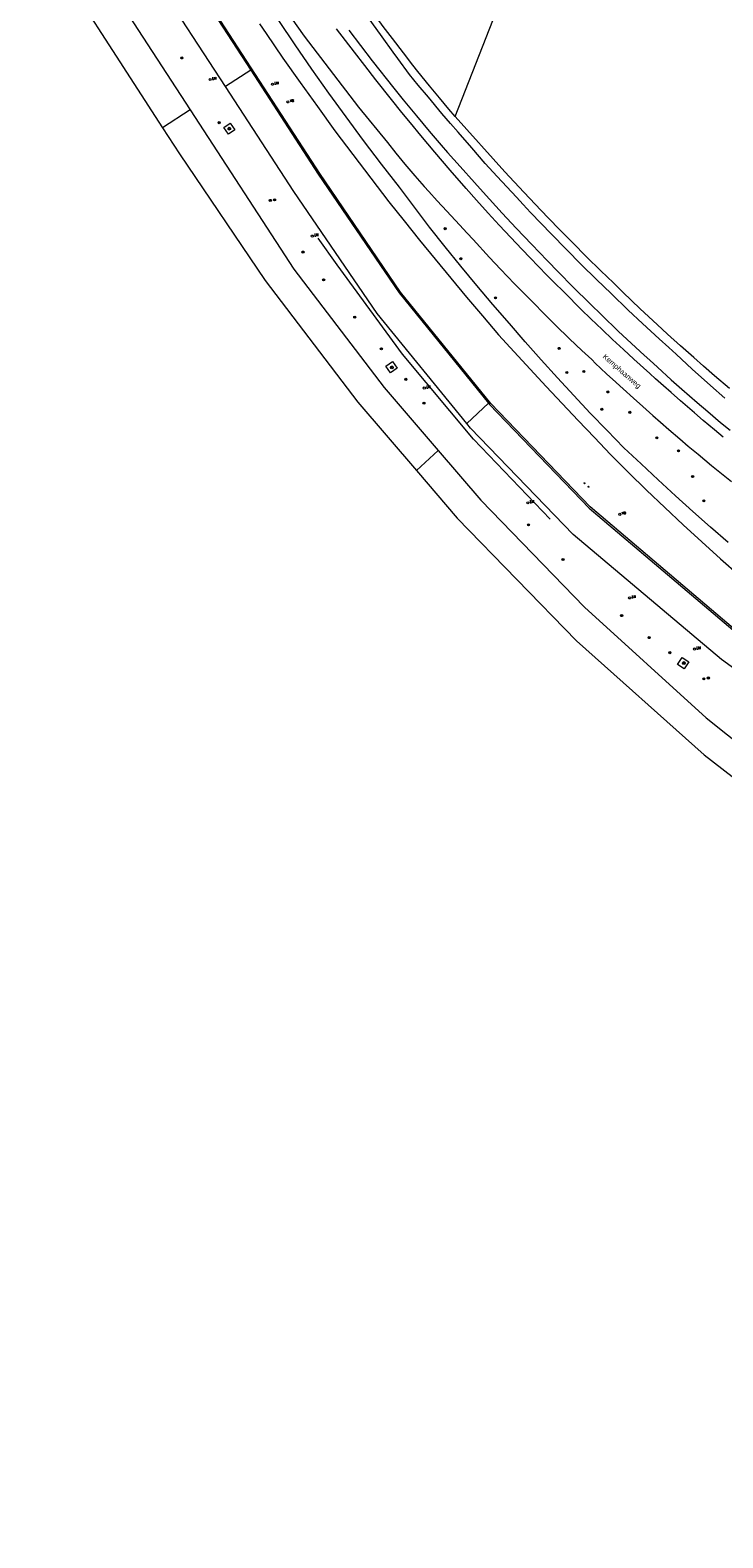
# Model space of a CAD drawing. Header units: metres. Extents: x 138165 to 154469, y 480134 to 494189.
# Tile 99 of 256: x 146932 to 147099, y 482893 to 483256. Entities that reach past the tile are written whole.
import ezdxf

# ---------------------------------------------------------------- set-up
doc = ezdxf.new("R2010")
doc.units = ezdxf.units.M
doc.header["$LTSCALE"] = 0.001
doc.header["$MEASUREMENT"] = 0
for name, color, linetype, lineweight in [('TOP-L-topo objecten punt', 7, 'Continuous', 0), ('TOP-L-topo objecten vlak', 7, 'Continuous', 0), ('TOP-L-verharding vangrail', 7, 'Continuous', 0), ('TOP-T-topo huisnummering naamgeving', 7, 'Continuous', 0)]:
    doc.layers.add(name, color=color, linetype=linetype, lineweight=lineweight)
doc.styles.add('Style-INTL_ISO', font='INTL_ISO.shx')
doc.styles.add('Style-STANDARD', font='STANDARD.shx')

# ---------------------------------------------------------------- blocks, each defined once
blk = doc.blocks.new('24')
at = {"layer": 'TOP-L-topo objecten punt', "color": 7, "linetype": 'Continuous', "lineweight": 0}
for radius in [0.025, 0.0182, 0.0115, 0.005]:
    blk.add_circle((0, 0), radius, dxfattribs=at)
blk = doc.blocks.new('39')
at = {"layer": 'TOP-L-topo objecten punt', "color": 7, "linetype": 'Continuous', "lineweight": 0}
for p, q in [((0.0175, 0.0175), (-0.0175, 0.0175)), ((-0.0175, 0.0175), (-0.0175, -0.0175)), ((0.0175, 0.0175), (0.0175, -0.0175)), ((0.0175, -0.0175), (-0.0175, -0.0175))]:
    blk.add_line(p, q, dxfattribs=at)
blk.add_circle((0, 0), 0.0332, dxfattribs=at)
blk = doc.blocks.new('16')
at = {"layer": 'TOP-L-topo objecten punt', "color": 7, "linetype": 'Continuous', "lineweight": 0}
blk.add_circle((0, 0), 0.025, dxfattribs=at)
at = {"layer": 'TOP-L-topo objecten punt', "color": 7, "linetype": 'Continuous', "lineweight": 0, "style": 'Style-STANDARD'}
blk.add_text('LM', height=0.06, dxfattribs=at).set_placement((0.0483, 0))
blk = doc.blocks.new('10')
at = {"layer": 'TOP-L-topo objecten punt', "linetype": 'Continuous', "lineweight": 0}
blk.add_circle((0, 0), 0.0125, dxfattribs=at)
blk = doc.blocks.new('14')
at = {"layer": 'TOP-L-topo objecten punt', "color": 7, "linetype": 'Continuous', "lineweight": 0}
blk.add_circle((0, 0), 0.025, dxfattribs=at)
at = {"layer": 'TOP-L-topo objecten punt', "color": 7, "linetype": 'Continuous', "lineweight": 0, "style": 'Style-STANDARD'}
blk.add_text('VB', height=0.06, dxfattribs=at).set_placement((0.0483, 0))

msp = doc.modelspace()

# ---------------------------------------------------------------- linework, layer by layer
at = {"layer": 'TOP-L-topo objecten vlak', "flags": 128}
for points in [[(147034.71, 483235.09), (147033.17, 483236.91), (147030.92, 483239.6), (147028.52, 483242.54), (147025.76, 483245.98), (147024.54, 483247.52), (147022.27, 483250.42), (147019.64, 483253.87), (147017.43, 483256.81), (147014.88, 483260.27), (147012.36, 483263.78), (147010.38, 483266.58), (147008.86, 483268.76), (147006.67, 483271.96), (147003.98, 483275.99), (147001.85, 483279.24), (147000, 483282.13), (146998.74, 483284.12), (146985.73, 483304.13), (146983.36, 483307.72), (147003.5, 483313.16)], [(146939.02, 483285.84), (146970.95, 483236.76)], [(146932.45, 483281.75), (146964.31, 483232.42)], [(147034.71, 483235.09), (147052.13, 483279.59)], [(147736.9, 482803.68), (147736.99, 482804.09), (147733.52, 482805.03), (147732.42, 482805.41), (147731.34, 482805.83), (147730.27, 482806.28), (147709.44, 482816.02), (147637.34, 482849.37), (147565.04, 482882.27), (147492.53, 482914.72), (147396.05, 482957.37), (147281.44, 483007.37), (147245.63, 483023.52), (147210.58, 483041.27), (147176.37, 483060.58), (147138.18, 483084.91), (147101.74, 483111.78), (147067.23, 483141.09), (147043.29, 483165.99), (147021.54, 483192.82), (147002.13, 483221.38), (146968.93, 483272.62)], [(146968.61, 483272.41), (146985.54, 483246.27)], [(146986.28, 483271.64), (146998.36, 483254.5), (147011.46, 483237.37), (147018.41, 483228.82), (147020.45, 483226.3), (147022.65, 483223.66), (147025.03, 483220.86), (147027.3, 483218.26), (147028.36, 483217.06), (147030.38, 483214.82), (147032.71, 483212.28), (147035.8, 483209.01), (147037.61, 483207.01), (147039.02, 483205.47), (147043, 483201.17), (147045.67, 483198.34), (147049.04, 483194.82), (147051.26, 483192.54), (147053.4, 483190.36), (147056.21, 483187.54), (147058.91, 483184.85), (147062.26, 483181.59), (147065.18, 483178.78), (147067.65, 483176.58), (147068.53, 483175.61), (147069.71, 483174.5), (147071.26, 483173.06), (147072.58, 483171.84), (147075.12, 483169.51), (147077.61, 483167.26), (147079.89, 483165.22), (147082.3, 483163.09), (147084.13, 483161.48), (147086.15, 483159.73), (147088.76, 483157.5), (147090.82, 483155.74), (147093.21, 483153.74), (147096.42, 483151.08), (147101.2, 483147.19)], [(146979.48, 483242.32), (146962.38, 483268.59)], [(147100.42, 483132.46), (147096.16, 483136.19), (147091.94, 483139.95), (147087.75, 483143.74), (147083.59, 483147.56), (147079.45, 483151.42), (147075.35, 483155.31), (147071.28, 483159.46), (147067.24, 483163.66), (147063.26, 483167.9), (147059.32, 483172.18), (147055.42, 483176.51), (147051.57, 483180.87), (147047.77, 483185.28), (147043.82, 483189.82), (147039.92, 483194.42), (147036.08, 483199.06), (147032.3, 483203.75), (147028.58, 483208.48), (147024.91, 483213.26), (147021.3, 483218.08), (147016.96, 483223.67), (147012.67, 483229.31), (147008.46, 483235), (147004.31, 483240.74), (147000.23, 483246.52), (146996.21, 483252.36), (146992.27, 483258.24)], [(147099.64, 483167.25), (147096.21, 483170.28), (147091.79, 483174.27), (147087.93, 483177.85), (147086.16, 483179.44), (147083.82, 483181.57), (147079.82, 483185.25), (147076.39, 483188.47), (147072.24, 483192.44), (147068.7, 483195.88), (147065.05, 483199.49), (147057.9, 483206.76), (147052.86, 483212.02), (147051.09, 483213.91), (147049.46, 483215.66), (147044.84, 483220.69), (147041.92, 483223.76), (147038.72, 483227.54), (147035.42, 483231.34), (147033.58, 483233.47), (147031.55, 483235.86), (147028.3, 483239.74), (147025.85, 483242.69), (147023.77, 483245.25), (147020.91, 483249.11), (147019.82, 483250.61), (147017.12, 483254.31), (147013.63, 483259.17)], [(146987.65, 483257.42), (146989.24, 483255.08), (146993.29, 483249.17), (146997.4, 483243.31), (147001.57, 483237.49), (147005.79, 483231.7), (147010.07, 483225.96), (147014.4, 483220.26), (147018.78, 483214.6), (147022.47, 483209.95), (147026.18, 483205.33), (147029.92, 483200.72), (147033.68, 483196.15), (147037.48, 483191.59), (147041.3, 483187.06), (147045.15, 483182.54), (147048.96, 483178.39), (147052.79, 483174.25), (147056.63, 483170.11), (147060.48, 483165.99), (147064.35, 483161.88), (147068.22, 483157.78), (147072.11, 483153.69), (147076.42, 483149.39), (147080.76, 483145.13), (147085.16, 483140.92), (147089.59, 483136.76), (147094.07, 483132.64), (147098.58, 483128.56), (147103.14, 483124.53)], [(147099.23, 483157.89), (147097.13, 483159.64), (147094.43, 483161.92), (147092.34, 483163.71), (147088.99, 483166.6), (147086.7, 483168.6), (147084.84, 483170.25), (147082.97, 483171.92), (147081.56, 483173.18), (147077.74, 483176.66), (147075.24, 483178.97), (147072.61, 483181.43), (147070.11, 483183.8), (147067.41, 483186.4), (147065.08, 483188.65), (147061, 483192.68), (147058.38, 483195.31), (147056.89, 483196.83), (147054.71, 483199.07), (147052.86, 483200.98), (147050.77, 483203.16), (147048.09, 483206), (147045.33, 483208.96), (147042.69, 483211.83), (147039.84, 483214.98), (147037.34, 483217.81), (147033.56, 483222.15), (147029.86, 483226.49), (147026.43, 483230.58), (147023.97, 483233.56), (147021.91, 483236.07), (147019.37, 483239.22), (147015.62, 483243.95), (147012.95, 483247.37), (147010.48, 483250.58), (147008.34, 483253.39), (147006.2, 483256.24)], [(147009.16, 483255.93), (147011.95, 483252.22), (147014.76, 483248.55), (147019.98, 483241.92), (147022.24, 483239.13), (147025.44, 483235.24), (147028.48, 483231.61), (147031.37, 483228.23), (147032.89, 483226.48), (147035.92, 483223.04), (147039.38, 483219.19), (147041.47, 483216.9), (147042.98, 483215.22), (147046.06, 483211.84), (147049.42, 483208.21), (147053.14, 483204.25), (147056.85, 483200.39), (147059.59, 483197.58), (147063.03, 483194.11), (147067.22, 483189.96), (147070, 483187.26), (147073.99, 483183.44), (147078.17, 483179.51), (147080.24, 483177.6), (147081.55, 483176.4), (147083.43, 483174.7), (147086.74, 483171.71), (147089.29, 483169.46), (147092.96, 483166.25), (147095.52, 483164.05), (147098.61, 483161.43), (147100.87, 483159.53)], [(146985.54, 483246.27), (146979.48, 483242.32)], [(146985.54, 483246.27), (147001.76, 483221.25), (147021.21, 483192.64), (147042.77, 483166.02)], [(147037.55, 483161.15), (147015.97, 483187.67), (146995.92, 483217.07), (146979.48, 483242.32)], [(146970.95, 483236.76), (146964.31, 483232.42)], [(146970.95, 483236.76), (146995.93, 483198.38), (147017.6, 483169.85), (147030.61, 483154.68)], [(146981.71, 483231.94), (146980.16, 483230.84), (146979.04, 483232.43), (146980.59, 483233.53), (146981.71, 483231.94)], [(147100.71, 483169.56), (147097.17, 483172.63), (147094.49, 483174.97), (147092.15, 483177.04), (147088.97, 483179.9), (147085.86, 483182.72), (147083.33, 483185.05), (147079.28, 483188.82), (147075.08, 483192.8), (147072.79, 483195.01), (147069.78, 483197.94), (147066.35, 483201.33), (147062.93, 483204.75), (147059.88, 483207.85), (147057.16, 483210.66), (147055.43, 483212.45), (147051.24, 483216.87), (147046.68, 483221.78), (147034.71, 483235.09)], [(146964.31, 483232.42), (146968.39, 483226.11), (146989, 483195.62), (147011.3, 483166.34), (147025.4, 483149.82)], [(147020.76, 483174.47), (147019.14, 483173.34), (147018.02, 483174.94), (147019.63, 483176.08), (147020.76, 483174.47)], [(147042.77, 483166.02), (147037.55, 483161.15)], [(147042.77, 483166.02), (147042.98, 483165.76), (147066.94, 483140.8), (147101.52, 483111.42), (147117.35, 483099.75)], [(147113.31, 483093.77), (147098.85, 483104.33), (147063.12, 483134.46), (147038.42, 483160.07), (147037.55, 483161.15)], [(147030.61, 483154.68), (147025.4, 483149.82)], [(147030.61, 483154.68), (147040.93, 483142.66), (147065.84, 483116.91), (147095.15, 483090.27), (147105.42, 483082.07)], [(147025.4, 483149.82), (147035.2, 483138.35), (147063.96, 483108.84), (147094.66, 483081.34), (147101.39, 483076.09)], [(147089.87, 483102.04), (147088.23, 483103.12), (147089.32, 483104.79), (147090.97, 483103.71), (147089.87, 483102.04)]]:
    msp.add_lwpolyline(points, dxfattribs=at)
at = {"layer": 'TOP-L-verharding vangrail', "flags": 128}
msp.add_lwpolyline([(147057.62, 483138.15), (147039.17, 483157.42), (147022.04, 483177.86), (147006.3, 483199.4), (147001.79, 483205.82)], dxfattribs=at)

# ---------------------------------------------------------------- block references
at = {"layer": 'TOP-L-topo objecten punt', "xscale": 10, "yscale": 10, "zscale": 10}
for name, p in [('24', (146968.95, 483249.22)), ('16', (146975.75, 483244.03)), ('16', (146990.77, 483242.88)), ('14', (146994.47, 483238.62)), ('24', (146977.93, 483233.63)), ('39', (146980.37, 483232.19)), ('24', (146990.24, 483214.91)), ('24', (146991.27, 483215.03)), ('24', (147032.33, 483208.09)), ('16', (147000.35, 483206.32)), ('24', (146998.11, 483202.46)), ('24', (147036.1, 483200.86)), ('24', (147003.07, 483195.77)), ('24', (147044.44, 483191.42)), ('24', (147010.55, 483186.78)), ('24', (147016.96, 483179.17)), ('24', (147059.73, 483179.26)), ('39', (147019.51, 483174.68)), ('24', (147022.83, 483171.8)), ('24', (147061.6, 483173.47)), ('24', (147065.67, 483173.71)), ('16', (147027.3, 483169.71)), ('24', (147071.48, 483168.76)), ('24', (147027.21, 483166.08)), ('24', (147070.02, 483164.59)), ('24', (147076.76, 483163.85)), ('24', (147083.27, 483157.72)), ('24', (147088.45, 483154.58)), ('10', (147065.83, 483146.76)), ('10', (147066.84, 483145.91)), ('24', (147091.88, 483148.37)), ('16', (147052.22, 483142.06)), ('24', (147094.55, 483142.53)), ('14', (147074.36, 483139.28)), ('24', (147052.39, 483136.74)), ('24', (147060.68, 483128.38)), ('16', (147076.72, 483119.14)), ('24', (147074.79, 483114.88)), ('24', (147081.41, 483109.58)), ('24', (147086.38, 483105.96)), ('16', (147092.34, 483106.83)), ('39', (147089.74, 483103.46)), ('24', (147094.56, 483099.65)), ('24', (147095.66, 483099.86))]:
    msp.add_blockref(name, p, dxfattribs=at)

# ---------------------------------------------------------------- texts
at = {"layer": 'TOP-T-topo huisnummering naamgeving', "style": 'Style-INTL_ISO'}
msp.add_text('Kemphaanweg', height=1.25, rotation=318.9, dxfattribs=at).set_placement((147070.12, 483177.09))

doc.saveas('drawing.dxf')
